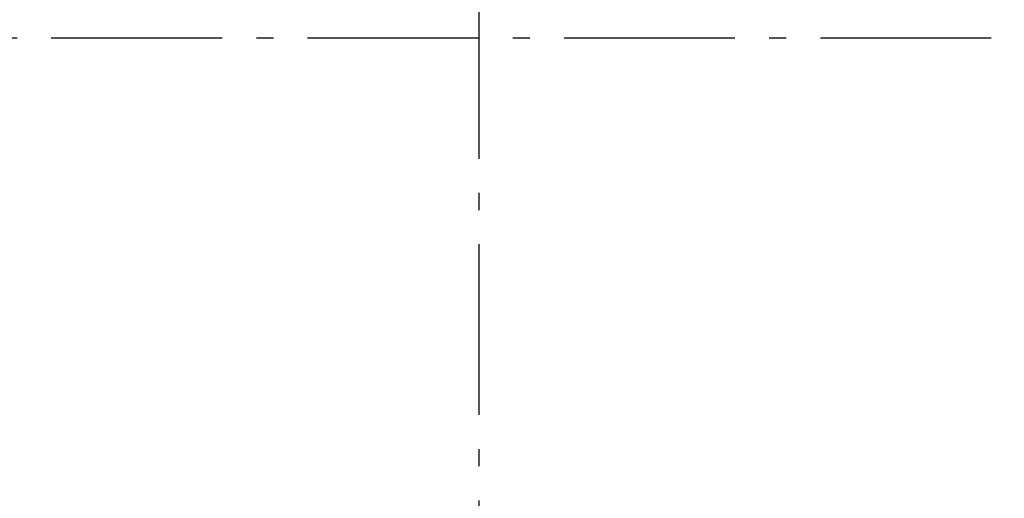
# Model space of a CAD drawing. Header units: millimetres. Extents: x -150 to 340869, y -1115 to 365939.
# Tile 29 of 193: x 280192 to 283073, y 355343 to 356744. Entities that reach past the tile are written whole.
import ezdxf
from ezdxf.enums import TextEntityAlignment as Align

# ---------------------------------------------------------------- set-up
doc = ezdxf.new("R2010")
doc.units = ezdxf.units.MM
doc.header["$LTSCALE"] = 0.5
doc.header["$MEASUREMENT"] = 0
doc.linetypes.add('Akselinje', pattern=[1500, 1000, -200, 100, -200])
doc.linetypes.add('PLINE', pattern=[0])
doc.layers.add('82-- Modullinjer(Nye konstruksjoner)', color=7, linetype='Continuous')
doc.styles.add('GENERATED_STYLE_4', font='arial.ttf')

# ---------------------------------------------------------------- blocks, each defined once
blk = doc.blocks.new('Standard grid marker[6]', base_point=(305734.8, 356690.6))
at = {"layer": '82-- Modullinjer(Nye konstruksjoner)', "linetype": 'Akselinje'}
blk.add_line((305534.8, 356690.6), (271734.8, 356690.6), dxfattribs=at)
at = {"layer": '82-- Modullinjer(Nye konstruksjoner)', "style": 'GENERATED_STYLE_4'}
for tag, p in [('AC_MarkerText_1_1', (271409.8, 356744.3)), ('AC_MarkerText_1_0', (305859.8, 356744.3))]:
    blk.add_attdef(tag, text='', height=100, rotation=360, dxfattribs=at).set_placement(p, align=Align.TOP_CENTER)
blk = doc.blocks.new('Standard grid marker[13]', base_point=(281536, 363787.1))
at = {"layer": '82-- Modullinjer(Nye konstruksjoner)', "linetype": 'Akselinje'}
blk.add_line((281536, 363587.1), (281536, 339987.1), dxfattribs=at)
at = {"layer": '82-- Modullinjer(Nye konstruksjoner)', "style": 'GENERATED_STYLE_4'}
for tag, p in [('AC_MarkerText_1_0', (281536, 363965.3)), ('AC_MarkerText_1_1', (281536, 339715.3))]:
    blk.add_attdef(tag, text='', height=100, rotation=360, dxfattribs=at).set_placement(p, align=Align.TOP_CENTER)

msp = doc.modelspace()

# ---------------------------------------------------------------- block references
at = {"layer": '82-- Modullinjer(Nye konstruksjoner)', "linetype": 'PLINE'}
for name, p in [('Standard grid marker[13]', (281536, 363787.1)), ('Standard grid marker[6]', (305734.8, 356690.6))]:
    msp.add_blockref(name, p, dxfattribs=at)

doc.saveas('drawing.dxf')
